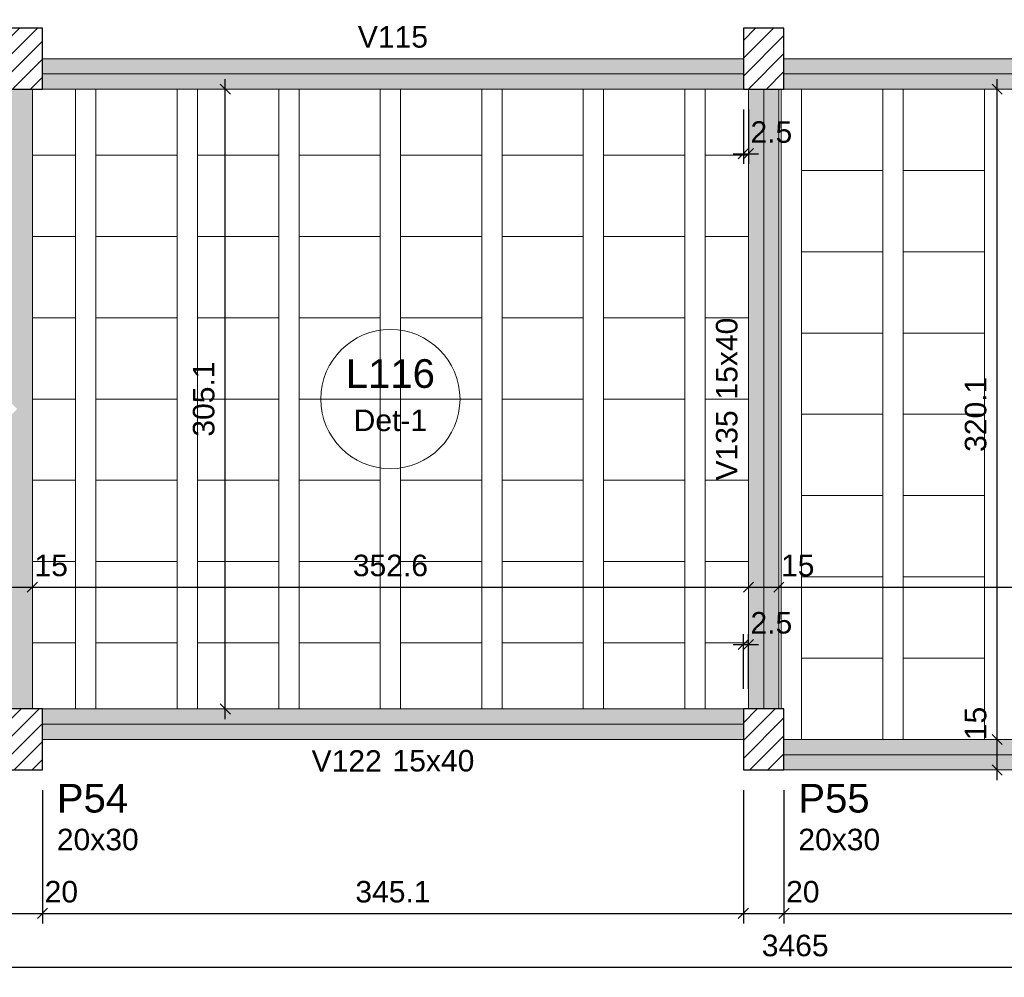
# Model space of a CAD drawing. Header units: millimetres. Extents: x 0 to 119, y 0 to 84.
# Tile 7 of 35: x 37 to 47, y 32 to 41. Entities that reach past the tile are written whole.
import ezdxf

# ---------------------------------------------------------------- set-up
doc = ezdxf.new("R2010")
doc.units = ezdxf.units.MM
doc.header["$MEASUREMENT"] = 0
doc.linetypes.add('NULL', pattern=[0])
doc.layers.get('0').update_dxf_attribs({"lineweight": 18})
for name, color, linetype, lineweight in [('FO-Cotas', 5, 'Continuous', 5), ('FO-Eixos', 5, 'Continuous', 5), ('FO-Hachura pilar que passa', 19, 'Continuous', 5), ('FO-Hachura viga', 43, 'Continuous', 5), ('FO-Hachuras das lajes', 1, 'Continuous', 20), ('FO-Pilares', 4, 'Continuous', 30), ('FO-Textos das lajes', 3, 'Continuous', 20), ('FO-Textos das vigas', 7, 'Continuous', 5), ('FO-Textos dos pilares', 7, 'Continuous', 5), ('FO-Vigas', 1, 'Continuous', 20)]:
    doc.layers.add(name, color=color, linetype=linetype, lineweight=lineweight)
doc.styles.add('Arial', font='txt')
doc.dimstyles.new('UM_50.000000', dxfattribs={"dimtxt": 0.18, "dimasz": 0.1, "dimexe": 0.1, "dimexo": 0.2, "dimgap": 0, "dimtad": 1, "dimtih": 1, "dimtoh": 1, "dimdec": 1, "dimlfac": 50, "dimzin": 0, "dimdsep": 46, "dimtxsty": 'Standard', "dimcen": 0.09, "dimdle": 0.1, "dimadec": 1, "dimazin": 2, "dimtfac": 1, "dimtdec": 4, "dimtofl": 0, "dimtmove": 0, "dimatfit": 3, "dimfxl": 1, "dimtolj": 1, "dimarcsym": 0})

# ---------------------------------------------------------------- blocks, each defined once
blk = doc.blocks.new('_Oblique')
at = {"color": 0, "linetype": 'ByBlock', "lineweight": -2}
blk.add_line((-0.5, -0.5), (0.5, 0.5), dxfattribs=at)
blk = doc.blocks.new('*D32')
at = {"layer": 'Defpoints', "color": 0}
for p in [(37.152, 33.913), (37.552, 33.913), (37.552, 32.501)]:
    blk.add_point(p, dxfattribs=at)
at = {"layer": 'FO-Cotas', "color": 0, "lineweight": -2}
for p, q in [((37.152, 33.713), (37.152, 32.401)), ((37.552, 33.713), (37.552, 32.401)), ((37.052, 32.501), (37.652, 32.501))]:
    blk.add_line(p, q, dxfattribs=at)
at = {"layer": 'FO-Cotas', "color": 0, "lineweight": -2, "xscale": 0.1, "yscale": 0.1, "zscale": 0.1, "rotation": 180}
blk.add_blockref('_Oblique', (37.152, 32.501), dxfattribs=at)
at = {"layer": 'FO-Cotas', "color": 0, "lineweight": -2, "xscale": 0.1, "yscale": 0.1, "zscale": 0.1}
blk.add_blockref('_Oblique', (37.552, 32.501), dxfattribs=at)
at = {"layer": 'FO-Cotas', "color": 7, "insert": (37.7373, 32.7128), "char_height": 0.2118, "attachment_point": 5, "rotation": 0.00573, "style": 'Arial'}
blk.add_mtext('\\A1;20', dxfattribs=at)
blk = doc.blocks.new('*D33')
at = {"layer": 'Defpoints', "color": 0}
for p in [(37.552, 33.913), (44.4546, 33.913), (44.4546, 32.501)]:
    blk.add_point(p, dxfattribs=at)
at = {"layer": 'FO-Cotas', "color": 0, "lineweight": -2}
for p, q in [((37.552, 33.713), (37.552, 32.401)), ((44.4546, 33.713), (44.4546, 32.401)), ((37.452, 32.501), (44.5546, 32.501))]:
    blk.add_line(p, q, dxfattribs=at)
at = {"layer": 'FO-Cotas', "color": 0, "lineweight": -2, "xscale": 0.1, "yscale": 0.1, "zscale": 0.1, "rotation": 180}
blk.add_blockref('_Oblique', (37.552, 32.501), dxfattribs=at)
at = {"layer": 'FO-Cotas', "color": 0, "lineweight": -2, "xscale": 0.1, "yscale": 0.1, "zscale": 0.1}
blk.add_blockref('_Oblique', (44.4546, 32.501), dxfattribs=at)
at = {"layer": 'FO-Cotas', "color": 7, "insert": (41.0033, 32.7128), "char_height": 0.2118, "attachment_point": 5, "rotation": 0.00573, "style": 'Arial'}
blk.add_mtext('\\A1;345.1', dxfattribs=at)
blk = doc.blocks.new('*D34')
at = {"layer": 'Defpoints', "color": 0}
for p in [(44.4546, 33.913), (44.8546, 33.913), (44.8546, 32.501)]:
    blk.add_point(p, dxfattribs=at)
at = {"layer": 'FO-Cotas', "color": 0, "lineweight": -2}
for p, q in [((44.4546, 33.713), (44.4546, 32.401)), ((44.8546, 33.713), (44.8546, 32.401)), ((44.3546, 32.501), (44.9546, 32.501))]:
    blk.add_line(p, q, dxfattribs=at)
at = {"layer": 'FO-Cotas', "color": 0, "lineweight": -2, "xscale": 0.1, "yscale": 0.1, "zscale": 0.1, "rotation": 180}
blk.add_blockref('_Oblique', (44.4546, 32.501), dxfattribs=at)
at = {"layer": 'FO-Cotas', "color": 0, "lineweight": -2, "xscale": 0.1, "yscale": 0.1, "zscale": 0.1}
blk.add_blockref('_Oblique', (44.8546, 32.501), dxfattribs=at)
at = {"layer": 'FO-Cotas', "color": 7, "insert": (45.0399, 32.7128), "char_height": 0.2118, "attachment_point": 5, "rotation": 0.00573, "style": 'Arial'}
blk.add_mtext('\\A1;20', dxfattribs=at)
blk = doc.blocks.new('*D35')
at = {"layer": 'Defpoints', "color": 0}
for p in [(44.8546, 33.913), (52.952, 33.913), (52.952, 32.501)]:
    blk.add_point(p, dxfattribs=at)
at = {"layer": 'FO-Cotas', "color": 0, "lineweight": -2}
for p, q in [((44.8546, 33.713), (44.8546, 32.401)), ((52.952, 33.713), (52.952, 32.401)), ((44.7546, 32.501), (53.052, 32.501))]:
    blk.add_line(p, q, dxfattribs=at)
at = {"layer": 'FO-Cotas', "color": 0, "lineweight": -2, "xscale": 0.1, "yscale": 0.1, "zscale": 0.1, "rotation": 180}
blk.add_blockref('_Oblique', (44.8546, 32.501), dxfattribs=at)
at = {"layer": 'FO-Cotas', "color": 0, "lineweight": -2, "xscale": 0.1, "yscale": 0.1, "zscale": 0.1}
blk.add_blockref('_Oblique', (52.952, 32.501), dxfattribs=at)
at = {"layer": 'FO-Cotas', "color": 7, "insert": (48.9033, 32.7128), "char_height": 0.2118, "attachment_point": 5, "rotation": 0.00573, "style": 'Arial'}
blk.add_mtext('\\A1;404.9', dxfattribs=at)
blk = doc.blocks.new('*D44')
at = {"layer": 'Defpoints', "color": 0}
for p in [(10.3146, 34.5552), (79.6152, 33.913), (79.6152, 31.9715)]:
    blk.add_point(p, dxfattribs=at)
at = {"layer": 'FO-Cotas', "color": 0, "lineweight": -2}
for p, q in [((10.3146, 34.3552), (10.3146, 31.8715)), ((79.6152, 33.713), (79.6152, 31.8715)), ((10.2146, 31.9715), (79.7152, 31.9715))]:
    blk.add_line(p, q, dxfattribs=at)
at = {"layer": 'FO-Cotas', "color": 0, "lineweight": -2, "xscale": 0.1, "yscale": 0.1, "zscale": 0.1, "rotation": 180}
blk.add_blockref('_Oblique', (10.3146, 31.9715), dxfattribs=at)
at = {"layer": 'FO-Cotas', "color": 0, "lineweight": -2, "xscale": 0.1, "yscale": 0.1, "zscale": 0.1}
blk.add_blockref('_Oblique', (79.6152, 31.9715), dxfattribs=at)
at = {"layer": 'FO-Cotas', "color": 7, "insert": (44.9649, 32.1833), "char_height": 0.2118, "attachment_point": 5, "style": 'Arial'}
blk.add_mtext('\\A1;3465', dxfattribs=at)
blk = doc.blocks.new('*D88')
at = {"layer": 'Defpoints', "color": 0}
for p in [(37.152, 35.713), (37.452, 35.713), (37.452, 35.713)]:
    blk.add_point(p, dxfattribs=at)
at = {"layer": 'FO-Cotas', "color": 0, "lineweight": -2}
blk.add_line((37.052, 35.713), (37.552, 35.713), dxfattribs=at)
at = {"layer": 'FO-Cotas', "color": 0, "lineweight": -2, "xscale": 0.1, "yscale": 0.1, "zscale": 0.1, "rotation": 180}
blk.add_blockref('_Oblique', (37.152, 35.713), dxfattribs=at)
at = {"layer": 'FO-Cotas', "color": 0, "lineweight": -2, "xscale": 0.1, "yscale": 0.1, "zscale": 0.1}
blk.add_blockref('_Oblique', (37.452, 35.713), dxfattribs=at)
at = {"layer": 'FO-Cotas', "color": 7, "insert": (37.6373, 35.9248), "char_height": 0.2118, "attachment_point": 5, "rotation": 0.00573, "style": 'Arial'}
blk.add_mtext('\\A1;15', dxfattribs=at)
blk = doc.blocks.new('*D89')
at = {"layer": 'Defpoints', "color": 0}
for p in [(37.452, 35.713), (44.5046, 35.713), (44.5046, 35.713)]:
    blk.add_point(p, dxfattribs=at)
at = {"layer": 'FO-Cotas', "color": 0, "lineweight": -2}
blk.add_line((37.352, 35.713), (44.6046, 35.713), dxfattribs=at)
at = {"layer": 'FO-Cotas', "color": 0, "lineweight": -2, "xscale": 0.1, "yscale": 0.1, "zscale": 0.1, "rotation": 180}
blk.add_blockref('_Oblique', (37.452, 35.713), dxfattribs=at)
at = {"layer": 'FO-Cotas', "color": 0, "lineweight": -2, "xscale": 0.1, "yscale": 0.1, "zscale": 0.1}
blk.add_blockref('_Oblique', (44.5046, 35.713), dxfattribs=at)
at = {"layer": 'FO-Cotas', "color": 7, "insert": (40.9783, 35.9248), "char_height": 0.2118, "attachment_point": 5, "rotation": 0.00573, "style": 'Arial'}
blk.add_mtext('\\A1;352.6', dxfattribs=at)
blk = doc.blocks.new('*D90')
at = {"layer": 'Defpoints', "color": 0}
for p in [(44.5046, 35.713), (44.8046, 35.713), (44.8046, 35.713)]:
    blk.add_point(p, dxfattribs=at)
at = {"layer": 'FO-Cotas', "color": 0, "lineweight": -2}
blk.add_line((44.4046, 35.713), (44.9046, 35.713), dxfattribs=at)
at = {"layer": 'FO-Cotas', "color": 0, "lineweight": -2, "xscale": 0.1, "yscale": 0.1, "zscale": 0.1, "rotation": 180}
blk.add_blockref('_Oblique', (44.5046, 35.713), dxfattribs=at)
at = {"layer": 'FO-Cotas', "color": 0, "lineweight": -2, "xscale": 0.1, "yscale": 0.1, "zscale": 0.1}
blk.add_blockref('_Oblique', (44.8046, 35.713), dxfattribs=at)
at = {"layer": 'FO-Cotas', "color": 7, "insert": (44.9899, 35.9248), "char_height": 0.2118, "attachment_point": 5, "rotation": 0.00573, "style": 'Arial'}
blk.add_mtext('\\A1;15', dxfattribs=at)
blk = doc.blocks.new('*D91')
at = {"layer": 'Defpoints', "color": 0}
for p in [(44.8046, 35.713), (53.052, 35.713), (53.052, 35.713)]:
    blk.add_point(p, dxfattribs=at)
at = {"layer": 'FO-Cotas', "color": 0, "lineweight": -2}
blk.add_line((44.7046, 35.713), (53.152, 35.713), dxfattribs=at)
at = {"layer": 'FO-Cotas', "color": 0, "lineweight": -2, "xscale": 0.1, "yscale": 0.1, "zscale": 0.1, "rotation": 180}
blk.add_blockref('_Oblique', (44.8046, 35.713), dxfattribs=at)
at = {"layer": 'FO-Cotas', "color": 0, "lineweight": -2, "xscale": 0.1, "yscale": 0.1, "zscale": 0.1}
blk.add_blockref('_Oblique', (53.052, 35.713), dxfattribs=at)
at = {"layer": 'FO-Cotas', "color": 7, "insert": (48.9283, 35.9248), "char_height": 0.2118, "attachment_point": 5, "rotation": 0.00573, "style": 'Arial'}
blk.add_mtext('\\A1;412.4', dxfattribs=at)
blk = doc.blocks.new('*D165')
at = {"layer": 'Defpoints', "color": 0}
for p in [(39.352, 40.6152), (39.352, 40.6152), (39.352, 34.513)]:
    blk.add_point(p, dxfattribs=at)
at = {"layer": 'FO-Cotas', "color": 0, "lineweight": -2}
blk.add_line((39.352, 34.413), (39.352, 40.7152), dxfattribs=at)
at = {"layer": 'FO-Cotas', "color": 0, "lineweight": -2, "xscale": 0.1, "yscale": 0.1, "zscale": 0.1}
for p, rotation in [((39.352, 40.6152), 90), ((39.352, 34.513), 270)]:
    blk.add_blockref('_Oblique', p, dxfattribs=dict(at, rotation=rotation))
at = {"layer": 'FO-Cotas', "color": 7, "insert": (39.1402, 37.5641), "char_height": 0.2118, "attachment_point": 5, "rotation": 90, "style": 'Arial'}
blk.add_mtext('\\A1;305.1', dxfattribs=at)
blk = doc.blocks.new('*D166')
at = {"layer": 'Defpoints', "color": 0}
for p in [(46.9546, 34.213), (46.9546, 34.213), (46.9546, 33.913)]:
    blk.add_point(p, dxfattribs=at)
at = {"layer": 'FO-Cotas', "color": 0, "lineweight": -2}
blk.add_line((46.9546, 33.813), (46.9546, 34.313), dxfattribs=at)
at = {"layer": 'FO-Cotas', "color": 0, "lineweight": -2, "xscale": 0.1, "yscale": 0.1, "zscale": 0.1}
for p, rotation in [((46.9546, 34.213), 90), ((46.9546, 33.913), 270)]:
    blk.add_blockref('_Oblique', p, dxfattribs=dict(at, rotation=rotation))
at = {"layer": 'FO-Cotas', "color": 7, "insert": (46.7428, 34.3703), "char_height": 0.2118, "attachment_point": 5, "rotation": 90, "style": 'Arial'}
blk.add_mtext('\\A1;15', dxfattribs=at)
blk = doc.blocks.new('*D167')
at = {"layer": 'Defpoints', "color": 0}
for p in [(46.9546, 40.6152), (46.9546, 40.6152), (46.9546, 34.213)]:
    blk.add_point(p, dxfattribs=at)
at = {"layer": 'FO-Cotas', "color": 0, "lineweight": -2}
blk.add_line((46.9546, 34.113), (46.9546, 40.7152), dxfattribs=at)
at = {"layer": 'FO-Cotas', "color": 0, "lineweight": -2, "xscale": 0.1, "yscale": 0.1, "zscale": 0.1}
for p, rotation in [((46.9546, 40.6152), 90), ((46.9546, 34.213), 270)]:
    blk.add_blockref('_Oblique', p, dxfattribs=dict(at, rotation=rotation))
at = {"layer": 'FO-Cotas', "color": 7, "insert": (46.7428, 37.4141), "char_height": 0.2118, "attachment_point": 5, "rotation": 90, "style": 'Arial'}
blk.add_mtext('\\A1;320.1', dxfattribs=at)
blk = doc.blocks.new('*D209')
at = {"layer": 'Defpoints', "color": 0}
for p in [(44.4546, 40.6152), (44.5046, 40.6152), (44.5046, 39.9798)]:
    blk.add_point(p, dxfattribs=at)
at = {"layer": 'FO-Cotas', "color": 0, "lineweight": -2}
for p, q in [((44.4546, 40.4152), (44.4546, 39.8798)), ((44.5046, 40.4152), (44.5046, 39.8798)), ((44.3546, 39.9798), (44.6046, 39.9798))]:
    blk.add_line(p, q, dxfattribs=at)
at = {"layer": 'FO-Cotas', "color": 0, "lineweight": -2, "xscale": 0.1, "yscale": 0.1, "zscale": 0.1, "rotation": 180}
blk.add_blockref('_Oblique', (44.4546, 39.9798), dxfattribs=at)
at = {"layer": 'FO-Cotas', "color": 0, "lineweight": -2, "xscale": 0.1, "yscale": 0.1, "zscale": 0.1}
blk.add_blockref('_Oblique', (44.5046, 39.9798), dxfattribs=at)
at = {"layer": 'FO-Cotas', "color": 7, "insert": (44.7302, 40.1916), "char_height": 0.2118, "attachment_point": 5, "rotation": 0.00573, "style": 'Arial'}
blk.add_mtext('\\A1;2.5', dxfattribs=at)
blk = doc.blocks.new('*D213')
at = {"layer": 'Defpoints', "color": 0}
for p in [(44.5046, 35.1484), (44.4546, 34.513), (44.5046, 34.513)]:
    blk.add_point(p, dxfattribs=at)
at = {"layer": 'FO-Cotas', "color": 0, "lineweight": -2}
for p, q in [((44.4546, 34.713), (44.4546, 35.2484)), ((44.5046, 34.713), (44.5046, 35.2484)), ((44.3546, 35.1484), (44.6046, 35.1484))]:
    blk.add_line(p, q, dxfattribs=at)
at = {"layer": 'FO-Cotas', "color": 0, "lineweight": -2, "xscale": 0.1, "yscale": 0.1, "zscale": 0.1, "rotation": 180}
blk.add_blockref('_Oblique', (44.4546, 35.1484), dxfattribs=at)
at = {"layer": 'FO-Cotas', "color": 0, "lineweight": -2, "xscale": 0.1, "yscale": 0.1, "zscale": 0.1}
blk.add_blockref('_Oblique', (44.5046, 35.1484), dxfattribs=at)
at = {"layer": 'FO-Cotas', "color": 7, "insert": (44.7302, 35.3602), "char_height": 0.2118, "attachment_point": 5, "rotation": 0.00573, "style": 'Arial'}
blk.add_mtext('\\A1;2.5', dxfattribs=at)

msp = doc.modelspace()

# ---------------------------------------------------------------- hatches: boundary and pattern name
at = {"layer": 'FO-Hachura pilar que passa', "linetype": 'Continuous'}
h = msp.add_hatch(dxfattribs=at)
h.set_pattern_fill('ANSI31', color=19, style=0)
h.paths.add_polyline_path([(37.152, 40.6152), (37.352, 40.6152), (37.552, 40.6152), (37.552, 40.9152), (37.552, 41.2152), (37.352, 41.2152), (37.152, 41.2152), (37.152, 40.9152)])
h = msp.add_hatch(dxfattribs=at)
h.set_pattern_fill('ANSI31', color=19, style=0)
h.paths.add_polyline_path([(44.4546, 40.6152), (44.6546, 40.6152), (44.8546, 40.6152), (44.8546, 40.9152), (44.8546, 41.2152), (44.6546, 41.2152), (44.4546, 41.2152), (44.4546, 40.9152)])
h = msp.add_hatch(dxfattribs=at)
h.set_pattern_fill('ANSI31', color=19, style=0)
h.paths.add_polyline_path([(37.152, 33.913), (37.352, 33.913), (37.552, 33.913), (37.552, 34.213), (37.552, 34.513), (37.352, 34.513), (37.152, 34.513), (37.152, 34.213)])
h = msp.add_hatch(dxfattribs=at)
h.set_pattern_fill('ANSI31', color=19, style=0)
h.paths.add_polyline_path([(44.4546, 33.913), (44.6546, 33.913), (44.8546, 33.913), (44.8546, 34.213), (44.8546, 34.513), (44.6546, 34.513), (44.4546, 34.513), (44.4546, 34.213)])
at = {"layer": 'FO-Hachura viga', "linetype": 'Continuous'}
for points in [[(44.4548, 40.9154), (44.4548, 40.9154), (37.552, 40.9154), (37.552, 40.6154), (44.4548, 40.6154), (44.4548, 40.9154)], [(52.9518, 40.9152), (52.9518, 40.9152), (44.8548, 40.9152), (44.8548, 40.6154), (52.9518, 40.6154), (52.9518, 40.9152)], [(37.452, 40.6154), (37.452, 40.6154), (37.152, 40.6154), (37.152, 37.6164), (37.302, 37.4664), (37.452, 37.4664), (37.452, 40.6154)], [(44.8048, 40.6154), (44.8048, 40.6154), (44.5048, 40.6154), (44.5048, 34.513), (44.8048, 34.513), (44.8048, 40.6154)], [(37.4522, 37.4664), (37.4522, 37.4664), (37.302, 37.4664), (37.152, 37.3164), (37.152, 34.513), (37.4522, 34.513), (37.4522, 37.4664)], [(44.4548, 34.213), (44.4548, 34.213), (44.4548, 34.5132), (37.552, 34.5132), (37.552, 34.213), (44.4548, 34.213)], [(52.9518, 34.213), (52.9518, 34.213), (44.8548, 34.213), (44.8548, 33.913), (52.9518, 33.913), (52.9518, 34.213)]]:
    msp.add_hatch(color=43, dxfattribs=at).paths.add_polyline_path(points)

# ---------------------------------------------------------------- linework, layer by layer
at = {"layer": 'FO-Eixos'}
for p, q in [((37.552, 40.7652), (44.4546, 40.7652)), ((44.8546, 40.7652), (52.952, 40.7652)), ((44.6546, 34.513), (44.6546, 40.6152)), ((37.552, 34.363), (44.4546, 34.363)), ((44.8546, 34.063), (52.952, 34.063))]:
    msp.add_line(p, q, dxfattribs=at)
for points in [[(37.452, 39.9642), (37.878, 39.9642), (37.878, 40.6152)], [(38.078, 40.6152), (38.078, 39.9642), (38.878, 39.9642), (38.878, 40.6152)], [(39.078, 40.6152), (39.078, 39.9642), (39.878, 39.9642), (39.878, 40.6152)], [(40.078, 40.6152), (40.078, 39.9642), (40.878, 39.9642), (40.878, 40.6152)], [(41.078, 40.6152), (41.078, 39.9642), (41.878, 39.9642), (41.878, 40.6152)], [(42.078, 40.6152), (42.078, 39.9642), (42.878, 39.9642), (42.878, 40.6152)], [(43.078, 40.6152), (43.078, 39.9642), (43.878, 39.9642), (43.878, 40.6152)], [(44.078, 40.6152), (44.078, 39.9642), (44.505, 39.9642)], [(37.452, 39.1642), (37.878, 39.1642), (37.878, 39.9642), (37.452, 39.9642)], [(44.505, 39.9642), (44.078, 39.9642), (44.078, 39.1642), (44.505, 39.1642)], [(37.452, 38.3642), (37.878, 38.3642), (37.878, 39.1642), (37.452, 39.1642)], [(44.505, 39.1642), (44.078, 39.1642), (44.078, 38.3642), (44.505, 38.3642)], [(37.452, 37.5642), (37.878, 37.5642), (37.878, 38.3642), (37.452, 38.3642)], [(44.505, 38.3642), (44.078, 38.3642), (44.078, 37.5642), (44.505, 37.5642)], [(37.452, 36.7642), (37.878, 36.7642), (37.878, 37.5642), (37.452, 37.5642)], [(44.505, 37.5642), (44.078, 37.5642), (44.078, 36.7642), (44.505, 36.7642)], [(37.452, 35.9642), (37.878, 35.9642), (37.878, 36.7642), (37.452, 36.7642)], [(44.505, 36.7642), (44.078, 36.7642), (44.078, 35.9642), (44.505, 35.9642)], [(37.452, 35.1642), (37.878, 35.1642), (37.878, 35.9642), (37.452, 35.9642)], [(44.505, 35.9642), (44.078, 35.9642), (44.078, 35.1642), (44.505, 35.1642)], [(37.878, 34.5132), (37.878, 35.1642), (37.452, 35.1642)], [(38.878, 34.5132), (38.878, 35.1642), (38.078, 35.1642), (38.078, 34.5132)], [(39.878, 34.5132), (39.878, 35.1642), (39.078, 35.1642), (39.078, 34.5132)], [(40.878, 34.5132), (40.878, 35.1642), (40.078, 35.1642), (40.078, 34.5132)], [(41.878, 34.5132), (41.878, 35.1642), (41.078, 35.1642), (41.078, 34.5132)], [(42.878, 34.5132), (42.878, 35.1642), (42.078, 35.1642), (42.078, 34.5132)], [(43.878, 34.5132), (43.878, 35.1642), (43.078, 35.1642), (43.078, 34.5132)], [(44.505, 35.1642), (44.078, 35.1642), (44.078, 34.5132)]]:
    msp.add_lwpolyline(points, dxfattribs=at)
for points in [[(45.828, 39.8142), (45.828, 40.6142), (45.028, 40.6142), (45.028, 39.8142), (45.828, 39.8142)], [(46.828, 39.8142), (46.828, 40.6142), (46.028, 40.6142), (46.028, 39.8142), (46.828, 39.8142)], [(38.878, 39.1642), (38.878, 39.9642), (38.078, 39.9642), (38.078, 39.1642), (38.878, 39.1642)], [(39.878, 39.1642), (39.878, 39.9642), (39.078, 39.9642), (39.078, 39.1642), (39.878, 39.1642)], [(40.878, 39.1642), (40.878, 39.9642), (40.078, 39.9642), (40.078, 39.1642), (40.878, 39.1642)], [(41.878, 39.1642), (41.878, 39.9642), (41.078, 39.9642), (41.078, 39.1642), (41.878, 39.1642)], [(42.878, 39.1642), (42.878, 39.9642), (42.078, 39.9642), (42.078, 39.1642), (42.878, 39.1642)], [(43.878, 39.1642), (43.878, 39.9642), (43.078, 39.9642), (43.078, 39.1642), (43.878, 39.1642)], [(45.828, 39.0142), (45.828, 39.8142), (45.028, 39.8142), (45.028, 39.0142), (45.828, 39.0142)], [(46.828, 39.0142), (46.828, 39.8142), (46.028, 39.8142), (46.028, 39.0142), (46.828, 39.0142)], [(38.878, 38.3642), (38.878, 39.1642), (38.078, 39.1642), (38.078, 38.3642), (38.878, 38.3642)], [(39.878, 38.3642), (39.878, 39.1642), (39.078, 39.1642), (39.078, 38.3642), (39.878, 38.3642)], [(40.878, 38.3642), (40.878, 39.1642), (40.078, 39.1642), (40.078, 38.3642), (40.878, 38.3642)], [(41.878, 38.3642), (41.878, 39.1642), (41.078, 39.1642), (41.078, 38.3642), (41.878, 38.3642)], [(42.878, 38.3642), (42.878, 39.1642), (42.078, 39.1642), (42.078, 38.3642), (42.878, 38.3642)], [(43.878, 38.3642), (43.878, 39.1642), (43.078, 39.1642), (43.078, 38.3642), (43.878, 38.3642)], [(45.828, 38.2142), (45.828, 39.0142), (45.028, 39.0142), (45.028, 38.2142), (45.828, 38.2142)], [(46.828, 38.2142), (46.828, 39.0142), (46.028, 39.0142), (46.028, 38.2142), (46.828, 38.2142)], [(38.878, 37.5642), (38.878, 38.3642), (38.078, 38.3642), (38.078, 37.5642), (38.878, 37.5642)], [(39.878, 37.5642), (39.878, 38.3642), (39.078, 38.3642), (39.078, 37.5642), (39.878, 37.5642)], [(40.878, 37.5642), (40.878, 38.3642), (40.078, 38.3642), (40.078, 37.5642), (40.878, 37.5642)], [(41.878, 37.5642), (41.878, 38.3642), (41.078, 38.3642), (41.078, 37.5642), (41.878, 37.5642)], [(42.878, 37.5642), (42.878, 38.3642), (42.078, 38.3642), (42.078, 37.5642), (42.878, 37.5642)], [(43.878, 37.5642), (43.878, 38.3642), (43.078, 38.3642), (43.078, 37.5642), (43.878, 37.5642)], [(45.828, 37.4142), (45.828, 38.2142), (45.028, 38.2142), (45.028, 37.4142), (45.828, 37.4142)], [(46.828, 37.4142), (46.828, 38.2142), (46.028, 38.2142), (46.028, 37.4142), (46.828, 37.4142)], [(38.878, 36.7642), (38.878, 37.5642), (38.078, 37.5642), (38.078, 36.7642), (38.878, 36.7642)], [(39.878, 36.7642), (39.878, 37.5642), (39.078, 37.5642), (39.078, 36.7642), (39.878, 36.7642)], [(40.878, 36.7642), (40.878, 37.5642), (40.078, 37.5642), (40.078, 36.7642), (40.878, 36.7642)], [(41.878, 36.7642), (41.878, 37.5642), (41.078, 37.5642), (41.078, 36.7642), (41.878, 36.7642)], [(42.878, 36.7642), (42.878, 37.5642), (42.078, 37.5642), (42.078, 36.7642), (42.878, 36.7642)], [(43.878, 36.7642), (43.878, 37.5642), (43.078, 37.5642), (43.078, 36.7642), (43.878, 36.7642)], [(45.828, 36.6142), (45.828, 37.4142), (45.028, 37.4142), (45.028, 36.6142), (45.828, 36.6142)], [(46.828, 36.6142), (46.828, 37.4142), (46.028, 37.4142), (46.028, 36.6142), (46.828, 36.6142)], [(38.878, 35.9642), (38.878, 36.7642), (38.078, 36.7642), (38.078, 35.9642), (38.878, 35.9642)], [(39.878, 35.9642), (39.878, 36.7642), (39.078, 36.7642), (39.078, 35.9642), (39.878, 35.9642)], [(40.878, 35.9642), (40.878, 36.7642), (40.078, 36.7642), (40.078, 35.9642), (40.878, 35.9642)], [(41.878, 35.9642), (41.878, 36.7642), (41.078, 36.7642), (41.078, 35.9642), (41.878, 35.9642)], [(42.878, 35.9642), (42.878, 36.7642), (42.078, 36.7642), (42.078, 35.9642), (42.878, 35.9642)], [(43.878, 35.9642), (43.878, 36.7642), (43.078, 36.7642), (43.078, 35.9642), (43.878, 35.9642)], [(45.828, 35.8142), (45.828, 36.6142), (45.028, 36.6142), (45.028, 35.8142), (45.828, 35.8142)], [(46.828, 35.8142), (46.828, 36.6142), (46.028, 36.6142), (46.028, 35.8142), (46.828, 35.8142)], [(38.878, 35.1642), (38.878, 35.9642), (38.078, 35.9642), (38.078, 35.1642), (38.878, 35.1642)], [(39.878, 35.1642), (39.878, 35.9642), (39.078, 35.9642), (39.078, 35.1642), (39.878, 35.1642)], [(40.878, 35.1642), (40.878, 35.9642), (40.078, 35.9642), (40.078, 35.1642), (40.878, 35.1642)], [(41.878, 35.1642), (41.878, 35.9642), (41.078, 35.9642), (41.078, 35.1642), (41.878, 35.1642)], [(42.878, 35.1642), (42.878, 35.9642), (42.078, 35.9642), (42.078, 35.1642), (42.878, 35.1642)], [(43.878, 35.1642), (43.878, 35.9642), (43.078, 35.9642), (43.078, 35.1642), (43.878, 35.1642)], [(45.828, 35.0142), (45.828, 35.8142), (45.028, 35.8142), (45.028, 35.0142), (45.828, 35.0142)], [(46.828, 35.0142), (46.828, 35.8142), (46.028, 35.8142), (46.028, 35.0142), (46.828, 35.0142)], [(45.828, 34.2142), (45.828, 35.0142), (45.028, 35.0142), (45.028, 34.2142), (45.828, 34.2142)], [(46.828, 34.2142), (46.828, 35.0142), (46.028, 35.0142), (46.028, 34.2142), (46.828, 34.2142)]]:
    msp.add_lwpolyline(points, close=True, dxfattribs=at)
at = {"layer": 'FO-Hachuras das lajes'}
for p, q in [((37.878, 34.5132), (37.878, 40.6152)), ((38.078, 34.5132), (38.078, 40.6152)), ((38.878, 34.5132), (38.878, 40.6152)), ((39.078, 34.5132), (39.078, 40.6152)), ((39.878, 34.5132), (39.878, 40.6152)), ((40.078, 34.5132), (40.078, 40.6152)), ((40.878, 34.5132), (40.878, 40.6152)), ((41.078, 34.5132), (41.078, 40.6152)), ((41.878, 34.5132), (41.878, 40.6152)), ((42.078, 34.5132), (42.078, 40.6152)), ((42.878, 34.5132), (42.878, 40.6152)), ((43.078, 34.5132), (43.078, 40.6152)), ((43.878, 34.5132), (43.878, 40.6152)), ((44.078, 34.5132), (44.078, 40.6152)), ((44.828, 34.5132), (44.828, 40.6152)), ((45.028, 34.5132), (45.028, 40.6152)), ((45.828, 34.5132), (45.828, 40.6152)), ((46.028, 34.5132), (46.028, 40.6152)), ((46.828, 34.5132), (46.828, 40.6152)), ((45.028, 34.2132), (45.028, 34.5132)), ((45.828, 34.2132), (45.828, 34.5132)), ((46.028, 34.2132), (46.028, 34.5132)), ((46.828, 34.2132), (46.828, 34.5132))]:
    msp.add_line(p, q, dxfattribs=at)
at = {"layer": 'FO-Pilares'}
for points in [[(37.152, 40.6152), (37.352, 40.6152), (37.552, 40.6152), (37.552, 40.9152), (37.552, 41.2152), (37.352, 41.2152), (37.152, 41.2152), (37.152, 40.9152), (37.152, 40.6152)], [(44.4546, 40.6152), (44.6546, 40.6152), (44.8546, 40.6152), (44.8546, 40.9152), (44.8546, 41.2152), (44.6546, 41.2152), (44.4546, 41.2152), (44.4546, 40.9152), (44.4546, 40.6152)], [(37.152, 33.913), (37.352, 33.913), (37.552, 33.913), (37.552, 34.213), (37.552, 34.513), (37.352, 34.513), (37.152, 34.513), (37.152, 34.213), (37.152, 33.913)], [(44.4546, 33.913), (44.6546, 33.913), (44.8546, 33.913), (44.8546, 34.213), (44.8546, 34.513), (44.6546, 34.513), (44.4546, 34.513), (44.4546, 34.213), (44.4546, 33.913)]]:
    msp.add_lwpolyline(points, close=True, dxfattribs=at)
at = {"layer": 'FO-Textos das lajes'}
msp.add_line((40.2929, 37.5641), (41.6637, 37.5641), dxfattribs=at)
msp.add_circle((40.9783, 37.5641), 0.6854, dxfattribs=at)
at = {"layer": 'FO-Vigas'}
for p, q in [((37.552, 40.9152), (44.4546, 40.9152)), ((44.8546, 40.9152), (52.952, 40.9152)), ((37.452, 37.4664), (37.452, 40.6152)), ((37.552, 40.6152), (44.4546, 40.6152)), ((44.5046, 34.513), (44.5046, 40.6152)), ((44.8046, 34.513), (44.8046, 40.6152)), ((44.8546, 40.6152), (52.952, 40.6152)), ((37.452, 34.513), (37.452, 37.4664)), ((37.552, 34.513), (44.4546, 34.513)), ((37.552, 34.213), (44.4546, 34.213)), ((44.8546, 34.213), (52.952, 34.213)), ((44.8546, 33.913), (52.952, 33.913))]:
    msp.add_line(p, q, dxfattribs=at)

# ---------------------------------------------------------------- texts
at = {"layer": 'FO-Textos das lajes', "linetype": 'NULL', "attachment_point": 8, "line_spacing_factor": 0.798, "style": 'Arial'}
for s, insert, char_height, width in [('L116', (40.978, 37.6704), 0.2824, 1.735195), ('Det-1', (40.978, 37.2461), 0.2118, 1.418281)]:
    msp.add_mtext(s, dxfattribs=dict(at, insert=insert, char_height=char_height, width=width))
at = {"layer": 'FO-Textos das vigas', "linetype": 'NULL', "char_height": 0.2118, "line_spacing_factor": 0.798, "style": 'Arial'}
for s, insert, width, attachment_point in [('V115', (41.003, 41.0211), 1.354561, 8), ('V122', (40.893, 33.8951), 1.354561, 9), ('15x40', (40.999, 33.8951), 1.580273, 7)]:
    msp.add_mtext(s, dxfattribs=dict(at, insert=insert, width=width, attachment_point=attachment_point))
at = {"layer": 'FO-Textos das vigas', "linetype": 'NULL', "char_height": 0.2118, "rotation": 90.00021, "line_spacing_factor": 0.798, "style": 'Arial'}
for s, insert, width, attachment_point in [('15x40', (44.3991, 37.5592), 1.580273, 7), ('V135', (44.3991, 37.4532), 1.354561, 9)]:
    msp.add_mtext(s, dxfattribs=dict(at, insert=insert, width=width, attachment_point=attachment_point))
at = {"layer": 'FO-Textos dos pilares', "linetype": 'NULL', "attachment_point": 7, "line_spacing_factor": 0.798, "style": 'Arial'}
for s, insert, char_height, width in [('P54', (37.693, 33.4894), 0.2824, 1.387852), ('P55', (44.996, 33.4894), 0.2824, 1.387852), ('20x30', (37.693, 33.1191), 0.2118, 1.580273), ('20x30', (44.996, 33.1191), 0.2118, 1.580273)]:
    msp.add_mtext(s, dxfattribs=dict(at, insert=insert, char_height=char_height, width=width))

# ---------------------------------------------------------------- dimensions: what is measured, and where the dimension line sits
at = {"layer": 'FO-Cotas'}
for base, p1, p2, picture, middle in [((39.352, 40.6152), (39.352, 34.513), (39.352, 40.6152), '*D165', (39.1402, 37.5641)), ((46.9546, 40.6152), (46.9546, 34.213), (46.9546, 40.6152), '*D167', (46.7428, 37.4141)), ((46.9546, 34.213), (46.9546, 33.913), (46.9546, 34.213), '*D166', (46.7428, 34.3703))]:
    dim = msp.add_linear_dim(base=base, p1=p1, p2=p2, angle=90, dimstyle='UM_50.000000', override={"dimtxt": 0.2118, "dimasz": 0.1, "dimexe": 0.1, "dimexo": 0.2, "dimtad": 1, "dimtih": 0, "dimtoh": 0, "dimdec": 1, "dimlfac": 50, "dimzin": 8, "dimtxsty": 'Arial', "dimblk": 'Oblique', "dimblk1": 'Oblique', "dimblk2": 'Oblique', "dimsah": 1, "dimdle": 0.1, "dimse1": 1, "dimse2": 1, "dimclrt": 7, "dimadec": 1, "dimazin": 3, "dimtmove": 2, "dimldrblk": 'Oblique'}, dxfattribs=at)
    dim.commit()
    dim.dimension.update_dxf_attribs({"geometry": picture, "text_midpoint": middle, "dimtype": 160, "text_rotation": 90})
for base, p1, p2, override, picture, middle in [((44.5046, 39.9798), (44.4546, 40.6152), (44.5046, 40.6152), {"dimtxt": 0.2118, "dimasz": 0.1, "dimexe": 0.1, "dimexo": 0.2, "dimtad": 1, "dimtih": 0, "dimtoh": 0, "dimdec": 1, "dimlfac": 50, "dimzin": 8, "dimtxsty": 'Arial', "dimblk": 'Oblique', "dimblk1": 'Oblique', "dimblk2": 'Oblique', "dimsah": 1, "dimdle": 0.1, "dimse1": 0, "dimse2": 0, "dimclrt": 7, "dimadec": 1, "dimazin": 3, "dimtmove": 2, "dimldrblk": 'Oblique'}, '*D209', (44.7302, 40.1916)), ((37.452, 35.713), (37.152, 35.713), (37.452, 35.713), {"dimtxt": 0.2118, "dimasz": 0.1, "dimexe": 0.1, "dimexo": 0.2, "dimtad": 1, "dimtih": 0, "dimtoh": 0, "dimdec": 1, "dimlfac": 50, "dimzin": 8, "dimtxsty": 'Arial', "dimblk": 'Oblique', "dimblk1": 'Oblique', "dimblk2": 'Oblique', "dimsah": 1, "dimdle": 0.1, "dimse1": 1, "dimse2": 1, "dimclrt": 7, "dimadec": 1, "dimazin": 3, "dimtmove": 2, "dimldrblk": 'Oblique'}, '*D88', (37.6373, 35.9248)), ((44.5046, 35.713), (37.452, 35.713), (44.5046, 35.713), {"dimtxt": 0.2118, "dimasz": 0.1, "dimexe": 0.1, "dimexo": 0.2, "dimtad": 1, "dimtih": 0, "dimtoh": 0, "dimdec": 1, "dimlfac": 50, "dimzin": 8, "dimtxsty": 'Arial', "dimblk": 'Oblique', "dimblk1": 'Oblique', "dimblk2": 'Oblique', "dimsah": 1, "dimdle": 0.1, "dimse1": 1, "dimse2": 1, "dimclrt": 7, "dimadec": 1, "dimazin": 3, "dimtmove": 2, "dimldrblk": 'Oblique'}, '*D89', (40.9783, 35.9248)), ((44.8046, 35.713), (44.5046, 35.713), (44.8046, 35.713), {"dimtxt": 0.2118, "dimasz": 0.1, "dimexe": 0.1, "dimexo": 0.2, "dimtad": 1, "dimtih": 0, "dimtoh": 0, "dimdec": 1, "dimlfac": 50, "dimzin": 8, "dimtxsty": 'Arial', "dimblk": 'Oblique', "dimblk1": 'Oblique', "dimblk2": 'Oblique', "dimsah": 1, "dimdle": 0.1, "dimse1": 1, "dimse2": 1, "dimclrt": 7, "dimadec": 1, "dimazin": 3, "dimtmove": 2, "dimldrblk": 'Oblique'}, '*D90', (44.9899, 35.9248)), ((53.052, 35.713), (44.8046, 35.713), (53.052, 35.713), {"dimtxt": 0.2118, "dimasz": 0.1, "dimexe": 0.1, "dimexo": 0.2, "dimtad": 1, "dimtih": 0, "dimtoh": 0, "dimdec": 1, "dimlfac": 50, "dimzin": 8, "dimtxsty": 'Arial', "dimblk": 'Oblique', "dimblk1": 'Oblique', "dimblk2": 'Oblique', "dimsah": 1, "dimdle": 0.1, "dimse1": 1, "dimse2": 1, "dimclrt": 7, "dimadec": 1, "dimazin": 3, "dimtmove": 2, "dimldrblk": 'Oblique'}, '*D91', (48.9283, 35.9248)), ((44.5046, 35.1484), (44.4546, 34.513), (44.5046, 34.513), {"dimtxt": 0.2118, "dimasz": 0.1, "dimexe": 0.1, "dimexo": 0.2, "dimtad": 1, "dimtih": 0, "dimtoh": 0, "dimdec": 1, "dimlfac": 50, "dimzin": 8, "dimtxsty": 'Arial', "dimblk": 'Oblique', "dimblk1": 'Oblique', "dimblk2": 'Oblique', "dimsah": 1, "dimdle": 0.1, "dimse1": 0, "dimse2": 0, "dimclrt": 7, "dimadec": 1, "dimazin": 3, "dimtmove": 2, "dimldrblk": 'Oblique'}, '*D213', (44.7302, 35.3602)), ((37.552, 32.501), (37.152, 33.913), (37.552, 33.913), {"dimtxt": 0.2118, "dimasz": 0.1, "dimexe": 0.1, "dimexo": 0.2, "dimtad": 1, "dimtih": 0, "dimtoh": 0, "dimdec": 1, "dimlfac": 50, "dimzin": 8, "dimtxsty": 'Arial', "dimblk": 'Oblique', "dimblk1": 'Oblique', "dimblk2": 'Oblique', "dimsah": 1, "dimdle": 0.1, "dimse1": 0, "dimse2": 0, "dimclrt": 7, "dimadec": 1, "dimazin": 3, "dimtmove": 2, "dimldrblk": 'Oblique'}, '*D32', (37.7373, 32.7128)), ((44.4546, 32.501), (37.552, 33.913), (44.4546, 33.913), {"dimtxt": 0.2118, "dimasz": 0.1, "dimexe": 0.1, "dimexo": 0.2, "dimtad": 1, "dimtih": 0, "dimtoh": 0, "dimdec": 1, "dimlfac": 50, "dimzin": 8, "dimtxsty": 'Arial', "dimblk": 'Oblique', "dimblk1": 'Oblique', "dimblk2": 'Oblique', "dimsah": 1, "dimdle": 0.1, "dimse1": 0, "dimse2": 0, "dimclrt": 7, "dimadec": 1, "dimazin": 3, "dimtmove": 2, "dimldrblk": 'Oblique'}, '*D33', (41.0033, 32.7128)), ((44.8546, 32.501), (44.4546, 33.913), (44.8546, 33.913), {"dimtxt": 0.2118, "dimasz": 0.1, "dimexe": 0.1, "dimexo": 0.2, "dimtad": 1, "dimtih": 0, "dimtoh": 0, "dimdec": 1, "dimlfac": 50, "dimzin": 8, "dimtxsty": 'Arial', "dimblk": 'Oblique', "dimblk1": 'Oblique', "dimblk2": 'Oblique', "dimsah": 1, "dimdle": 0.1, "dimse1": 0, "dimse2": 0, "dimclrt": 7, "dimadec": 1, "dimazin": 3, "dimtmove": 2, "dimldrblk": 'Oblique'}, '*D34', (45.0399, 32.7128)), ((52.952, 32.501), (44.8546, 33.913), (52.952, 33.913), {"dimtxt": 0.2118, "dimasz": 0.1, "dimexe": 0.1, "dimexo": 0.2, "dimtad": 1, "dimtih": 0, "dimtoh": 0, "dimdec": 1, "dimlfac": 50, "dimzin": 8, "dimtxsty": 'Arial', "dimblk": 'Oblique', "dimblk1": 'Oblique', "dimblk2": 'Oblique', "dimsah": 1, "dimdle": 0.1, "dimse1": 0, "dimse2": 0, "dimclrt": 7, "dimadec": 1, "dimazin": 3, "dimtmove": 2, "dimldrblk": 'Oblique'}, '*D35', (48.9033, 32.7128))]:
    dim = msp.add_linear_dim(base=base, p1=p1, p2=p2, dimstyle='UM_50.000000', override=override, dxfattribs=at)
    dim.commit()
    dim.dimension.update_dxf_attribs({"geometry": picture, "text_midpoint": middle, "dimtype": 160, "text_rotation": 0.00573})
dim = msp.add_linear_dim(base=(79.6152, 31.9715), p1=(10.3146, 34.5552), p2=(79.6152, 33.913), dimstyle='UM_50.000000', override={"dimtxt": 0.2118, "dimasz": 0.1, "dimexe": 0.1, "dimexo": 0.2, "dimtad": 1, "dimtih": 0, "dimtoh": 0, "dimdec": 1, "dimlfac": 50, "dimzin": 8, "dimtxsty": 'Arial', "dimblk": 'Oblique', "dimblk1": 'Oblique', "dimblk2": 'Oblique', "dimsah": 1, "dimdle": 0.1, "dimse1": 0, "dimse2": 0, "dimclrt": 7, "dimadec": 1, "dimazin": 3, "dimtmove": 2, "dimldrblk": 'Oblique'}, dxfattribs=at)
dim.commit()
dim.dimension.update_dxf_attribs({"geometry": '*D44', "text_midpoint": (44.9649, 32.1833), "dimtype": 160})

doc.saveas('drawing.dxf')
